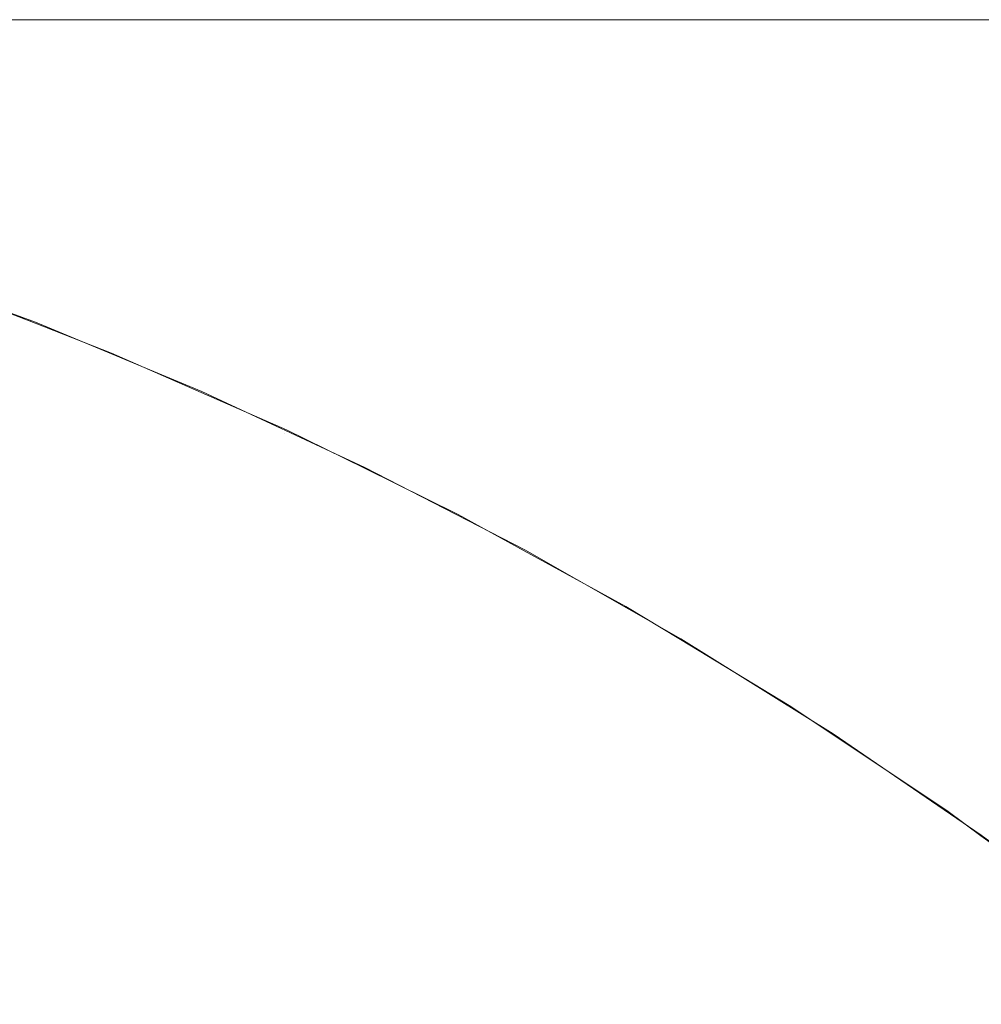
# Model space of a CAD drawing. Header units: centimetres. Extents: x -26 to 27.3, y -25.3 to -23.5.
# Tile 102 of 221: x -8.1813 to -8.1594, y -23.4824 to -23.4599. Entities that reach past the tile are written whole.
import ezdxf

# ---------------------------------------------------------------- set-up
doc = ezdxf.new("R2010")
doc.units = ezdxf.units.CM
doc.header["$LTSCALE"] = 2.54
doc.layers.add('Lucido design-1', color=7, linetype='Continuous')

# ---------------------------------------------------------------- blocks, each defined once
blk = doc.blocks.new('Gruppo-4-1')
at = {"color": 7, "linetype": 'Continuous', "lineweight": 9}
for points, invisible_edges in [([(27.182518, -23.459935, 1050.32513), (27.182518, -23.459888, 1050.322055), (-25.917482, -23.459888, 1050.322055), (-25.917482, -23.459935, 1050.32513)], 8), ([(-25.917482, -23.459888, 1049.722055), (-8.170691, -23.459888, 1050.050613), (-8.176153, -23.459888, 1050.043808)], 9), ([(-25.917482, -23.459888, 1049.722055), (-8.124942, -23.459888, 1050.090734), (-8.132197, -23.459888, 1050.085886)], 9), ([(-8.176153, -23.459888, 1050.043808), (-8.181312, -23.459888, 1050.036771), (-25.917482, -23.459888, 1049.722055)], 10), ([(-25.917482, -23.459888, 1049.722055), (-8.158903, -23.459888, 1050.063477), (-8.164938, -23.459888, 1050.057173)], 9), ([(-8.132197, -23.459888, 1050.085886), (-8.139234, -23.459888, 1050.080726), (-25.917482, -23.459888, 1049.722055)], 10), ([(-8.139234, -23.459888, 1050.080726), (-8.14604, -23.459888, 1050.075264), (-25.917482, -23.459888, 1049.722055)], 10), ([(-25.917482, -23.459888, 1050.322055), (-8.069246, -23.459888, 1050.11524), (-8.077623, -23.459888, 1050.112799)], 9), ([(-25.917482, -23.459888, 1050.322055), (-8.052212, -23.459888, 1050.119017), (-8.06077, -23.459888, 1050.117314)], 9), ([(-25.917482, -23.459888, 1049.722055), (-8.1526, -23.459888, 1050.069511), (-8.158903, -23.459888, 1050.063477)], 9), ([(-8.164938, -23.459888, 1050.057173), (-8.170691, -23.459888, 1050.050613), (-25.917482, -23.459888, 1049.722055)], 10), ([(-8.14604, -23.459888, 1050.075264), (-8.1526, -23.459888, 1050.069511), (-25.917482, -23.459888, 1049.722055)], 10), ([(-25.917482, -23.459888, 1050.322055), (-8.085886, -23.459888, 1050.109994), (-8.094019, -23.459888, 1050.106831)], 9), ([(-8.06077, -23.459888, 1050.117314), (-8.069246, -23.459888, 1050.11524), (-25.917482, -23.459888, 1050.322055)], 10), ([(-8.077623, -23.459888, 1050.112799), (-8.085886, -23.459888, 1050.109994), (-25.917482, -23.459888, 1050.322055)], 10), ([(9.282518, -23.459888, 1050.122055), (-25.917482, -23.459888, 1050.322055), (27.182518, -23.459888, 1050.322055)], 9), ([(9.282518, -23.459888, 1050.122055), (-8.017482, -23.459888, 1050.122055), (-25.917482, -23.459888, 1050.322055)], 10), ([(-25.917482, -23.459888, 1049.722055), (-8.117482, -23.459888, 1050.09526), (-8.124942, -23.459888, 1050.090734)], 9), ([(-25.917482, -23.459888, 1049.722055), (-25.917482, -23.459888, 1050.322055), (-8.102006, -23.459888, 1050.103317), (-8.109832, -23.459888, 1050.099457)], 10), ([(-8.109832, -23.459888, 1050.099457), (-8.117482, -23.459888, 1050.09526), (-25.917482, -23.459888, 1049.722055)], 10), ([(-8.094019, -23.459888, 1050.106831), (-8.102006, -23.459888, 1050.103317), (-25.917482, -23.459888, 1050.322055)], 10), ([(-25.917482, -23.459888, 1050.322055), (-8.034913, -23.459888, 1050.121294), (-8.043587, -23.459888, 1050.120344)], 9), ([(-8.043587, -23.459888, 1050.120344), (-8.052212, -23.459888, 1050.119017), (-25.917482, -23.459888, 1050.322055)], 10), ([(-8.017482, -23.459888, 1050.122055), (-8.026206, -23.459888, 1050.121865), (-25.917482, -23.459888, 1050.322055)], 10), ([(-8.026206, -23.459888, 1050.121865), (-8.034913, -23.459888, 1050.121294), (-25.917482, -23.459888, 1050.322055)], 10), ([(-25.917482, -23.459935, 1050.32513), (-25.917482, -23.460002, 1050.326416), (27.182518, -23.460002, 1050.326416), (27.182518, -23.459935, 1050.32513)], 10), ([(27.182518, -23.460149, 1050.329276), (27.182518, -23.460002, 1050.326416), (-25.917482, -23.460002, 1050.326416), (-25.917482, -23.460149, 1050.329276)], 10), ([(-8.186911, -23.459983, 1050.019875), (-8.182483, -23.459983, 1050.027173), (-8.178998, -23.460249, 1050.024952), (-8.183333, -23.460249, 1050.017809)], 15), ([(-8.18616, -23.459888, 1050.029515), (-8.181312, -23.459888, 1050.036771), (-8.177741, -23.459983, 1050.03427), (-8.182483, -23.459983, 1050.027173)], 14), ([(-8.182483, -23.459983, 1050.027173), (-8.177741, -23.459983, 1050.03427), (-8.174356, -23.460249, 1050.0319), (-8.178998, -23.460249, 1050.024952)], 15), ([(-8.181312, -23.459888, 1050.036771), (-8.176153, -23.459888, 1050.043808), (-8.172694, -23.459983, 1050.041153), (-8.177741, -23.459983, 1050.03427)], 14), ([(-8.177741, -23.459983, 1050.03427), (-8.172694, -23.459983, 1050.041153), (-8.169415, -23.460249, 1050.038638), (-8.174356, -23.460249, 1050.0319)], 15), ([(-8.176153, -23.459888, 1050.043808), (-8.170691, -23.459888, 1050.050613), (-8.167351, -23.459983, 1050.04781), (-8.172694, -23.459983, 1050.041153)], 14), ([(-8.172694, -23.459983, 1050.041153), (-8.167351, -23.459983, 1050.04781), (-8.164185, -23.460249, 1050.045154), (-8.169415, -23.460249, 1050.038638)], 15), ([(-8.170691, -23.459888, 1050.050613), (-8.164938, -23.459888, 1050.057173), (-8.161723, -23.459983, 1050.054228), (-8.167351, -23.459983, 1050.04781)], 14), ([(-8.167351, -23.459983, 1050.04781), (-8.161723, -23.459983, 1050.054228), (-8.158676, -23.460249, 1050.051436), (-8.164185, -23.460249, 1050.045154)], 15), ([(-8.164938, -23.459888, 1050.057173), (-8.158903, -23.459888, 1050.063477), (-8.155821, -23.459983, 1050.060394), (-8.161723, -23.459983, 1050.054228)], 14), ([(-8.161723, -23.459983, 1050.054228), (-8.155821, -23.459983, 1050.060394), (-8.152898, -23.460249, 1050.057472), (-8.158676, -23.460249, 1050.051436)], 15), ([(-25.917482, -23.460149, 1050.329276), (-25.917482, -23.460288, 1050.330769), (27.182518, -23.460288, 1050.330769), (27.182518, -23.460149, 1050.329276)], 10), ([(-8.187351, -23.460249, 1050.010484), (-8.183333, -23.460249, 1050.017809), (-8.179769, -23.460686, 1050.015752), (-8.183702, -23.460686, 1050.008584)], 15), ([(-8.183333, -23.460249, 1050.017809), (-8.178998, -23.460249, 1050.024952), (-8.175528, -23.460686, 1050.022742), (-8.179769, -23.460686, 1050.015752)], 15), ([(-8.178998, -23.460249, 1050.024952), (-8.174356, -23.460249, 1050.0319), (-8.170986, -23.460686, 1050.02954), (-8.175528, -23.460686, 1050.022742)], 15), ([(-8.174356, -23.460249, 1050.0319), (-8.169415, -23.460249, 1050.038638), (-8.166151, -23.460686, 1050.036133), (-8.170986, -23.460686, 1050.02954)], 15), ([(-8.169415, -23.460249, 1050.038638), (-8.164185, -23.460249, 1050.045154), (-8.161034, -23.460686, 1050.042509), (-8.166151, -23.460686, 1050.036133)], 15), ([(-8.164185, -23.460249, 1050.045154), (-8.158676, -23.460249, 1050.051436), (-8.155643, -23.460686, 1050.048656), (-8.161034, -23.460686, 1050.042509)], 15), ([(27.182518, -23.460535, 1050.333412), (27.182518, -23.460288, 1050.330769), (-25.917482, -23.460288, 1050.330769), (-25.917482, -23.460535, 1050.333412)], 10), ([(-25.917482, -23.460535, 1050.333412), (-25.917482, -23.460764, 1050.335105), (27.182518, -23.460764, 1050.335105), (27.182518, -23.460535, 1050.333412)], 10), ([(-8.187318, -23.460686, 1050.001251), (-8.183702, -23.460686, 1050.008584), (-8.180075, -23.461292, 1050.006696), (-8.183612, -23.461292, 1049.999523)], 15), ([(-8.183702, -23.460686, 1050.008584), (-8.179769, -23.460686, 1050.015752), (-8.176228, -23.461292, 1050.013707), (-8.180075, -23.461292, 1050.006696)], 15), ([(-8.179769, -23.460686, 1050.015752), (-8.175528, -23.460686, 1050.022742), (-8.172079, -23.461292, 1050.020544), (-8.176228, -23.461292, 1050.013707)], 15), ([(-8.175528, -23.460686, 1050.022742), (-8.170986, -23.460686, 1050.02954), (-8.167636, -23.461292, 1050.027194), (-8.172079, -23.461292, 1050.020544)], 15), ([(-8.170986, -23.460686, 1050.02954), (-8.166151, -23.460686, 1050.036133), (-8.162907, -23.461292, 1050.033644), (-8.167636, -23.461292, 1050.027194)], 15), ([(-8.166151, -23.460686, 1050.036133), (-8.161034, -23.460686, 1050.042509), (-8.157901, -23.461292, 1050.039881), (-8.162907, -23.461292, 1050.033644)], 15), ([(-8.161034, -23.460686, 1050.042509), (-8.155643, -23.460686, 1050.048656), (-8.152628, -23.461292, 1050.045894), (-8.157901, -23.461292, 1050.039881)], 15), ([(27.182518, -23.461093, 1050.337533), (27.182518, -23.460764, 1050.335105), (-25.917482, -23.460764, 1050.335105), (-25.917482, -23.461093, 1050.337533)], 10), ([(-25.917482, -23.461093, 1050.337533), (-25.917482, -23.461428, 1050.339416), (27.182518, -23.461428, 1050.339416), (27.182518, -23.461093, 1050.337533)], 10), ([(-8.186833, -23.461292, 1049.992203), (-8.183612, -23.461292, 1049.999523), (-8.179935, -23.462065, 1049.997808), (-8.183084, -23.462065, 1049.99065)], 15), ([(-8.183612, -23.461292, 1049.999523), (-8.180075, -23.461292, 1050.006696), (-8.176476, -23.462065, 1050.004822), (-8.179935, -23.462065, 1049.997808)], 15), ([(-8.180075, -23.461292, 1050.006696), (-8.176228, -23.461292, 1050.013707), (-8.172714, -23.462065, 1050.011679), (-8.176476, -23.462065, 1050.004822)], 15), ([(-8.176228, -23.461292, 1050.013707), (-8.172079, -23.461292, 1050.020544), (-8.168657, -23.462065, 1050.018365), (-8.172714, -23.462065, 1050.011679)], 15), ([(-8.172079, -23.461292, 1050.020544), (-8.167636, -23.461292, 1050.027194), (-8.164312, -23.462065, 1050.024867), (-8.168657, -23.462065, 1050.018365)], 15), ([(-8.167636, -23.461292, 1050.027194), (-8.162907, -23.461292, 1050.033644), (-8.159688, -23.462065, 1050.031174), (-8.164312, -23.462065, 1050.024867)], 15), ([(-8.162907, -23.461292, 1050.033644), (-8.157901, -23.461292, 1050.039881), (-8.154793, -23.462065, 1050.037273), (-8.159688, -23.462065, 1050.031174)], 15), ([(27.182518, -23.461823, 1050.34163), (27.182518, -23.461428, 1050.339416), (-25.917482, -23.461428, 1050.339416), (-25.917482, -23.461823, 1050.34163)], 10), ([(-25.917482, -23.461823, 1050.34163), (-25.917482, -23.46228, 1050.343695), (27.182518, -23.46228, 1050.343695), (27.182518, -23.461823, 1050.34163)], 10), ([(-8.185919, -23.462065, 1049.983361), (-8.183084, -23.462065, 1049.99065), (-8.179372, -23.463005, 1049.989112), (-8.182143, -23.463005, 1049.981987)], 15), ([(-8.183084, -23.462065, 1049.99065), (-8.179935, -23.462065, 1049.997808), (-8.176293, -23.463005, 1049.99611), (-8.179372, -23.463005, 1049.989112)], 15), ([(-8.179935, -23.462065, 1049.997808), (-8.176476, -23.462065, 1050.004822), (-8.172911, -23.463005, 1050.002967), (-8.176293, -23.463005, 1049.99611)], 15), ([(-8.176476, -23.462065, 1050.004822), (-8.172714, -23.462065, 1050.011679), (-8.169234, -23.463005, 1050.009669), (-8.172911, -23.463005, 1050.002967)], 15), ([(-8.172714, -23.462065, 1050.011679), (-8.168657, -23.462065, 1050.018365), (-8.165268, -23.463005, 1050.016205), (-8.169234, -23.463005, 1050.009669)], 15), ([(-8.168657, -23.462065, 1050.018365), (-8.164312, -23.462065, 1050.024867), (-8.161021, -23.463005, 1050.022562), (-8.165268, -23.463005, 1050.016205)], 15), ([(-8.164312, -23.462065, 1050.024867), (-8.159688, -23.462065, 1050.031174), (-8.1565, -23.463005, 1050.028728), (-8.161021, -23.463005, 1050.022562)], 15), ([(-8.159688, -23.462065, 1050.031174), (-8.154793, -23.462065, 1050.037273), (-8.151715, -23.463005, 1050.03469), (-8.1565, -23.463005, 1050.028728)], 15), ([(27.182518, -23.462723, 1050.345697), (27.182518, -23.46228, 1050.343695), (-25.917482, -23.46228, 1050.343695), (-25.917482, -23.462723, 1050.345697)], 10), ([(-25.917482, -23.462723, 1050.345697), (-25.917482, -23.463316, 1050.347932), (27.182518, -23.463316, 1050.347932), (27.182518, -23.462723, 1050.345697)], 10), ([(-8.18674, -23.463005, 1049.967408), (-8.1846, -23.463005, 1049.974747), (-8.180811, -23.464108, 1049.973553), (-8.182902, -23.464108, 1049.966379)], 15), ([(-8.1846, -23.463005, 1049.974747), (-8.182143, -23.463005, 1049.981987), (-8.17841, -23.464108, 1049.980628), (-8.180811, -23.464108, 1049.973553)], 15), ([(-8.182143, -23.463005, 1049.981987), (-8.179372, -23.463005, 1049.989112), (-8.175701, -23.464108, 1049.987592), (-8.17841, -23.464108, 1049.980628)], 15), ([(-8.179372, -23.463005, 1049.989112), (-8.176293, -23.463005, 1049.99611), (-8.172692, -23.464108, 1049.994431), (-8.175701, -23.464108, 1049.987592)], 15), ([(-8.176293, -23.463005, 1049.99611), (-8.172911, -23.463005, 1050.002967), (-8.169388, -23.464108, 1050.001132), (-8.172692, -23.464108, 1049.994431)], 15), ([(-8.172911, -23.463005, 1050.002967), (-8.169234, -23.463005, 1050.009669), (-8.165794, -23.464108, 1050.007683), (-8.169388, -23.464108, 1050.001132)], 15), ([(-8.169234, -23.463005, 1050.009669), (-8.165268, -23.463005, 1050.016205), (-8.161917, -23.464108, 1050.014071), (-8.165794, -23.464108, 1050.007683)], 15), ([(-8.165268, -23.463005, 1050.016205), (-8.161021, -23.463005, 1050.022562), (-8.157766, -23.464108, 1050.020283), (-8.161917, -23.464108, 1050.014071)], 15), ([(-8.161021, -23.463005, 1050.022562), (-8.1565, -23.463005, 1050.028728), (-8.153348, -23.464108, 1050.026309), (-8.157766, -23.464108, 1050.020283)], 15), ([(27.182518, -23.463793, 1050.349727), (27.182518, -23.463316, 1050.347932), (-25.917482, -23.463316, 1050.347932), (-25.917482, -23.463793, 1050.349727)], 10), ([(-25.917482, -23.463793, 1050.349727), (-25.917482, -23.464536, 1050.35212), (27.182518, -23.464536, 1050.35212), (27.182518, -23.463793, 1050.349727)], 10), ([(-8.186136, -23.464108, 1049.951793), (-8.184678, -23.464108, 1049.959122), (-8.18085, -23.465374, 1049.958273), (-8.182275, -23.465374, 1049.951113)], 15), ([(-8.184678, -23.464108, 1049.959122), (-8.182902, -23.464108, 1049.966379), (-8.179115, -23.465374, 1049.965365), (-8.18085, -23.465374, 1049.958273)], 15), ([(-8.182902, -23.464108, 1049.966379), (-8.180811, -23.464108, 1049.973553), (-8.177072, -23.465374, 1049.972374), (-8.179115, -23.465374, 1049.965365)], 15), ([(-8.180811, -23.464108, 1049.973553), (-8.17841, -23.464108, 1049.980628), (-8.174725, -23.465374, 1049.979287), (-8.177072, -23.465374, 1049.972374)], 15), ([(-8.17841, -23.464108, 1049.980628), (-8.175701, -23.464108, 1049.987592), (-8.172079, -23.465374, 1049.986092), (-8.174725, -23.465374, 1049.979287)], 15), ([(-8.175701, -23.464108, 1049.987592), (-8.172692, -23.464108, 1049.994431), (-8.169139, -23.465374, 1049.992774), (-8.172079, -23.465374, 1049.986092)], 15), ([(-8.172692, -23.464108, 1049.994431), (-8.169388, -23.464108, 1050.001132), (-8.16591, -23.465374, 1049.999322), (-8.169139, -23.465374, 1049.992774)], 15), ([(-8.169388, -23.464108, 1050.001132), (-8.165794, -23.464108, 1050.007683), (-8.162398, -23.465374, 1050.005723), (-8.16591, -23.465374, 1049.999322)], 15), ([(-8.165794, -23.464108, 1050.007683), (-8.161917, -23.464108, 1050.014071), (-8.158611, -23.465374, 1050.011964), (-8.162398, -23.465374, 1050.005723)], 15), ([(-8.161917, -23.464108, 1050.014071), (-8.157766, -23.464108, 1050.020283), (-8.154555, -23.465374, 1050.018035), (-8.158611, -23.465374, 1050.011964)], 15), ([(27.182518, -23.465031, 1050.353712), (27.182518, -23.464536, 1050.35212), (-25.917482, -23.464536, 1050.35212), (-25.917482, -23.465031, 1050.353712)], 10), ([(-25.917482, -23.465031, 1050.353712), (-25.917482, -23.465938, 1050.356251), (27.182518, -23.465938, 1050.356251), (27.182518, -23.465031, 1050.353712)], 10), ([(-8.18328, -23.465919, 1049.722055), (-8.184817, -23.465374, 1049.922055), (-8.180955, -23.466798, 1049.922055)], 9), ([(-8.184817, -23.465374, 1049.922055), (-8.184658, -23.465374, 1049.929354), (-8.180799, -23.466798, 1049.929186), (-8.180955, -23.466798, 1049.922055)], 7), ([(-8.184658, -23.465374, 1049.929354), (-8.18418, -23.465374, 1049.936639), (-8.180333, -23.466798, 1049.936303), (-8.180799, -23.466798, 1049.929186)], 15), ([(-8.18418, -23.465374, 1049.936639), (-8.183385, -23.465374, 1049.943897), (-8.179557, -23.466798, 1049.943393), (-8.180333, -23.466798, 1049.936303)], 15), ([(-8.183385, -23.465374, 1049.943897), (-8.182275, -23.465374, 1049.951113), (-8.178472, -23.466798, 1049.950442), (-8.179557, -23.466798, 1049.943393)], 15), ([(-8.182275, -23.465374, 1049.951113), (-8.18085, -23.465374, 1049.958273), (-8.17708, -23.466798, 1049.957437), (-8.178472, -23.466798, 1049.950442)], 15), ([(-8.18085, -23.465374, 1049.958273), (-8.179115, -23.465374, 1049.965365), (-8.175385, -23.466798, 1049.964365), (-8.17708, -23.466798, 1049.957437)], 15), ([(-8.179115, -23.465374, 1049.965365), (-8.177072, -23.465374, 1049.972374), (-8.173389, -23.466798, 1049.971213), (-8.175385, -23.466798, 1049.964365)], 15), ([(-8.177072, -23.465374, 1049.972374), (-8.174725, -23.465374, 1049.979287), (-8.171096, -23.466798, 1049.977966), (-8.173389, -23.466798, 1049.971213)], 15), ([(-8.174725, -23.465374, 1049.979287), (-8.172079, -23.465374, 1049.986092), (-8.168511, -23.466798, 1049.984614), (-8.171096, -23.466798, 1049.977966)], 15), ([(-8.172079, -23.465374, 1049.986092), (-8.169139, -23.465374, 1049.992774), (-8.165639, -23.466798, 1049.991142), (-8.168511, -23.466798, 1049.984614)], 15), ([(-8.169139, -23.465374, 1049.992774), (-8.16591, -23.465374, 1049.999322), (-8.162484, -23.466798, 1049.997539), (-8.165639, -23.466798, 1049.991142)], 15), ([(-8.16591, -23.465374, 1049.999322), (-8.162398, -23.465374, 1050.005723), (-8.159054, -23.466798, 1050.003792), (-8.162484, -23.466798, 1049.997539)], 15), ([(-8.162398, -23.465374, 1050.005723), (-8.158611, -23.465374, 1050.011964), (-8.155354, -23.466798, 1050.009889), (-8.159054, -23.466798, 1050.003792)], 15), ([(27.182518, -23.466436, 1050.357645), (27.182518, -23.465938, 1050.356251), (-25.917482, -23.465938, 1050.356251), (-25.917482, -23.466436, 1050.357645)], 10), ([(-8.183313, -23.466008, 1049.717695), (-8.17925, -23.467588, 1049.717695), (-8.179352, -23.467834, 1049.713563), (-8.183404, -23.466258, 1049.713563)], 15), ([(-8.17925, -23.467588, 1049.717695), (-8.183313, -23.466008, 1049.717695), (-8.18328, -23.465919, 1049.722055), (-8.180963, -23.46682, 1049.722055)], 11), ([(-8.180955, -23.466798, 1049.922055), (-8.180963, -23.46682, 1049.722055), (-8.18328, -23.465919, 1049.722055)], 9), ([(-8.183404, -23.466258, 1049.713563), (-8.179352, -23.467834, 1049.713563), (-8.179519, -23.468237, 1049.709449), (-8.183553, -23.466668, 1049.709449)], 15), ([(-25.917482, -23.466436, 1050.357645), (-25.917482, -23.467517, 1050.360317), (27.182518, -23.467517, 1050.360317), (27.182518, -23.466436, 1050.357645)], 10), ([(-8.183553, -23.466668, 1049.709449), (-8.179519, -23.468237, 1049.709449), (-8.179751, -23.468797, 1049.705359), (-8.18376, -23.467238, 1049.705359)], 15), ([(-8.179214, -23.4675, 1049.722055), (-8.180963, -23.46682, 1049.722055), (-8.180955, -23.466798, 1049.922055)], 10), ([(-8.179214, -23.4675, 1049.722055), (-8.180955, -23.466798, 1049.922055), (-8.177158, -23.468378, 1049.922055)], 9), ([(-8.180955, -23.466798, 1049.922055), (-8.180799, -23.466798, 1049.929186), (-8.177006, -23.468378, 1049.92902), (-8.177158, -23.468378, 1049.922055)], 7), ([(-8.180799, -23.466798, 1049.929186), (-8.180333, -23.466798, 1049.936303), (-8.176551, -23.468378, 1049.935972), (-8.177006, -23.468378, 1049.92902)], 15), ([(-8.180333, -23.466798, 1049.936303), (-8.179557, -23.466798, 1049.943393), (-8.175792, -23.468378, 1049.942897), (-8.176551, -23.468378, 1049.935972)], 15), ([(-8.179557, -23.466798, 1049.943393), (-8.178472, -23.466798, 1049.950442), (-8.174732, -23.468378, 1049.949783), (-8.175792, -23.468378, 1049.942897)], 15), ([(-8.178472, -23.466798, 1049.950442), (-8.17708, -23.466798, 1049.957437), (-8.173373, -23.468378, 1049.956616), (-8.174732, -23.468378, 1049.949783)], 15), ([(-8.17708, -23.466798, 1049.957437), (-8.175385, -23.466798, 1049.964365), (-8.171717, -23.468378, 1049.963383), (-8.173373, -23.468378, 1049.956616)], 15), ([(-8.175385, -23.466798, 1049.964365), (-8.173389, -23.466798, 1049.971213), (-8.169768, -23.468378, 1049.970071), (-8.171717, -23.468378, 1049.963383)], 15), ([(-8.173389, -23.466798, 1049.971213), (-8.171096, -23.466798, 1049.977966), (-8.167529, -23.468378, 1049.976668), (-8.169768, -23.468378, 1049.970071)], 15), ([(-8.171096, -23.466798, 1049.977966), (-8.168511, -23.466798, 1049.984614), (-8.165004, -23.468378, 1049.983161), (-8.167529, -23.468378, 1049.976668)], 15), ([(-8.168511, -23.466798, 1049.984614), (-8.165639, -23.466798, 1049.991142), (-8.162198, -23.468378, 1049.989537), (-8.165004, -23.468378, 1049.983161)], 15), ([(-8.165639, -23.466798, 1049.991142), (-8.162484, -23.466798, 1049.997539), (-8.159117, -23.468378, 1049.995786), (-8.162198, -23.468378, 1049.989537)], 15), ([(-8.162484, -23.466798, 1049.997539), (-8.159054, -23.466798, 1050.003792), (-8.155766, -23.468378, 1050.001893), (-8.159117, -23.468378, 1049.995786)], 15), ([(-8.180963, -23.46682, 1049.722055), (-8.179214, -23.4675, 1049.722055), (-8.17925, -23.467588, 1049.717695)], 10), ([(-8.18376, -23.467238, 1049.705359), (-8.179751, -23.468797, 1049.705359), (-8.180047, -23.469512, 1049.701302), (-8.184025, -23.467965, 1049.701302)], 15), ([(27.182518, -23.468005, 1050.36152), (27.182518, -23.467517, 1050.360317), (-25.917482, -23.467517, 1050.360317), (-25.917482, -23.468005, 1050.36152)], 10), ([(-8.17925, -23.467588, 1049.717695), (-8.17526, -23.469343, 1049.717695), (-8.175373, -23.469585, 1049.713563), (-8.179352, -23.467834, 1049.713563)], 15), ([(-8.17526, -23.469343, 1049.717695), (-8.17925, -23.467588, 1049.717695), (-8.179214, -23.4675, 1049.722055), (-8.177168, -23.4684, 1049.722055)], 11), ([(-8.177158, -23.468378, 1049.922055), (-8.177168, -23.4684, 1049.722055), (-8.179214, -23.4675, 1049.722055)], 9), ([(-8.179352, -23.467834, 1049.713563), (-8.175373, -23.469585, 1049.713563), (-8.175557, -23.46998, 1049.709449), (-8.179519, -23.468237, 1049.709449)], 15), ([(-25.917482, -23.468005, 1050.36152), (-25.917482, -23.469273, 1050.36431), (27.182518, -23.469273, 1050.36431), (27.182518, -23.468005, 1050.36152)], 10), ([(-8.184025, -23.467965, 1049.701302), (-8.180047, -23.469512, 1049.701302), (-8.180406, -23.47038, 1049.697284), (-8.184346, -23.468848, 1049.697284)], 15), ([(-8.179519, -23.468237, 1049.709449), (-8.175557, -23.46998, 1049.709449), (-8.175813, -23.470529, 1049.705359), (-8.179751, -23.468797, 1049.705359)], 15), ([(-8.17522, -23.469257, 1049.722055), (-8.177168, -23.4684, 1049.722055), (-8.177158, -23.468378, 1049.922055)], 10), ([(-8.177158, -23.468378, 1049.922055), (-8.173433, -23.470112, 1049.922055), (-8.17522, -23.469257, 1049.722055)], 10), ([(-8.177158, -23.468378, 1049.922055), (-8.177006, -23.468378, 1049.92902), (-8.173285, -23.470112, 1049.928858), (-8.173433, -23.470112, 1049.922055)], 7), ([(-8.177006, -23.468378, 1049.92902), (-8.176551, -23.468378, 1049.935972), (-8.17284, -23.470112, 1049.935647), (-8.173285, -23.470112, 1049.928858)], 15), ([(-8.176551, -23.468378, 1049.935972), (-8.175792, -23.468378, 1049.942897), (-8.172099, -23.470112, 1049.942411), (-8.17284, -23.470112, 1049.935647)], 15), ([(-8.175792, -23.468378, 1049.942897), (-8.174732, -23.468378, 1049.949783), (-8.171064, -23.470112, 1049.949136), (-8.172099, -23.470112, 1049.942411)], 15), ([(-8.174732, -23.468378, 1049.949783), (-8.173373, -23.468378, 1049.956616), (-8.169736, -23.470112, 1049.955809), (-8.171064, -23.470112, 1049.949136)], 15), ([(-8.173373, -23.468378, 1049.956616), (-8.171717, -23.468378, 1049.963383), (-8.168119, -23.470112, 1049.962418), (-8.169736, -23.470112, 1049.955809)], 15), ([(-8.171717, -23.468378, 1049.963383), (-8.169768, -23.468378, 1049.970071), (-8.166215, -23.470112, 1049.968951), (-8.168119, -23.470112, 1049.962418)], 15), ([(-8.169768, -23.468378, 1049.970071), (-8.167529, -23.468378, 1049.976668), (-8.164028, -23.470112, 1049.975394), (-8.166215, -23.470112, 1049.968951)], 15), ([(-8.167529, -23.468378, 1049.976668), (-8.165004, -23.468378, 1049.983161), (-8.161562, -23.470112, 1049.981735), (-8.164028, -23.470112, 1049.975394)], 15), ([(-8.165004, -23.468378, 1049.983161), (-8.162198, -23.468378, 1049.989537), (-8.158822, -23.470112, 1049.987963), (-8.161562, -23.470112, 1049.981735)], 15), ([(-8.162198, -23.468378, 1049.989537), (-8.159117, -23.468378, 1049.995786), (-8.155812, -23.470112, 1049.994065), (-8.158822, -23.470112, 1049.987963)], 15), ([(-8.177168, -23.4684, 1049.722055), (-8.17522, -23.469257, 1049.722055), (-8.17526, -23.469343, 1049.717695)], 10), ([(-8.179751, -23.468797, 1049.705359), (-8.175813, -23.470529, 1049.705359), (-8.17614, -23.47123, 1049.701302), (-8.180047, -23.469512, 1049.701302)], 15), ([(-8.184346, -23.468848, 1049.697284), (-8.180406, -23.47038, 1049.697284), (-8.180829, -23.471399, 1049.693311), (-8.184723, -23.469885, 1049.693311)], 15), ([(27.182518, -23.469736, 1050.36533), (27.182518, -23.469273, 1050.36431), (-25.917482, -23.469273, 1050.36431), (-25.917482, -23.469736, 1050.36533)], 10), ([(-8.17526, -23.469343, 1049.717695), (-8.17522, -23.469257, 1049.722055), (-8.173443, -23.470133, 1049.722055)], 9), ([(-8.173433, -23.470112, 1049.922055), (-8.173443, -23.470133, 1049.722055), (-8.17522, -23.469257, 1049.722055)], 9), ([(-8.17526, -23.469343, 1049.717695), (-8.171351, -23.471271, 1049.717695), (-8.171474, -23.471507, 1049.713563), (-8.175373, -23.469585, 1049.713563)], 15), ([(-8.173443, -23.470133, 1049.722055), (-8.171307, -23.471187, 1049.722055), (-8.171351, -23.471271, 1049.717695), (-8.17526, -23.469343, 1049.717695)], 14), ([(-8.180047, -23.469512, 1049.701302), (-8.17614, -23.47123, 1049.701302), (-8.176537, -23.472082, 1049.697284), (-8.180406, -23.47038, 1049.697284)], 15), ([(-8.175373, -23.469585, 1049.713563), (-8.171474, -23.471507, 1049.713563), (-8.171676, -23.471895, 1049.709449), (-8.175557, -23.46998, 1049.709449)], 15), ([(-25.917482, -23.469736, 1050.36533), (-25.917482, -23.471201, 1050.368223), (27.182518, -23.471201, 1050.368223), (27.182518, -23.469736, 1050.36533)], 10), ([(-8.184723, -23.469885, 1049.693311), (-8.180829, -23.471399, 1049.693311), (-8.181313, -23.472568, 1049.68939), (-8.185156, -23.471073, 1049.68939)], 15), ([(-8.175557, -23.46998, 1049.709449), (-8.171676, -23.471895, 1049.709449), (-8.171955, -23.472432, 1049.705359), (-8.175813, -23.470529, 1049.705359)], 15), ([(-8.171307, -23.471187, 1049.722055), (-8.173443, -23.470133, 1049.722055), (-8.173433, -23.470112, 1049.922055)], 10), ([(-8.173433, -23.470112, 1049.922055), (-8.169785, -23.471996, 1049.922055), (-8.171307, -23.471187, 1049.722055)], 10), ([(-8.173433, -23.470112, 1049.922055), (-8.173285, -23.470112, 1049.928858), (-8.16964, -23.471996, 1049.928699), (-8.169785, -23.471996, 1049.922055)], 7), ([(-8.173285, -23.470112, 1049.928858), (-8.17284, -23.470112, 1049.935647), (-8.169206, -23.471996, 1049.935329), (-8.16964, -23.471996, 1049.928699)], 15), ([(-8.17284, -23.470112, 1049.935647), (-8.172099, -23.470112, 1049.942411), (-8.168482, -23.471996, 1049.941935), (-8.169206, -23.471996, 1049.935329)], 15), ([(-8.172099, -23.470112, 1049.942411), (-8.171064, -23.470112, 1049.949136), (-8.167471, -23.471996, 1049.948502), (-8.168482, -23.471996, 1049.941935)], 15), ([(-8.171064, -23.470112, 1049.949136), (-8.169736, -23.470112, 1049.955809), (-8.166175, -23.471996, 1049.95502), (-8.167471, -23.471996, 1049.948502)], 15), ([(-8.169736, -23.470112, 1049.955809), (-8.168119, -23.470112, 1049.962418), (-8.164596, -23.471996, 1049.961474), (-8.166175, -23.471996, 1049.95502)], 15), ([(-8.168119, -23.470112, 1049.962418), (-8.166215, -23.470112, 1049.968951), (-8.162736, -23.471996, 1049.967854), (-8.164596, -23.471996, 1049.961474)], 15), ([(-8.166215, -23.470112, 1049.968951), (-8.164028, -23.470112, 1049.975394), (-8.1606, -23.471996, 1049.974146), (-8.162736, -23.471996, 1049.967854)], 15), ([(-8.164028, -23.470112, 1049.975394), (-8.161562, -23.470112, 1049.981735), (-8.158192, -23.471996, 1049.980339), (-8.1606, -23.471996, 1049.974146)], 15), ([(-8.161562, -23.470112, 1049.981735), (-8.158822, -23.470112, 1049.987963), (-8.155516, -23.471996, 1049.986421), (-8.158192, -23.471996, 1049.980339)], 15), ([(-8.180406, -23.47038, 1049.697284), (-8.176537, -23.472082, 1049.697284), (-8.177004, -23.473082, 1049.693311), (-8.180829, -23.471399, 1049.693311)], 15), ([(-8.175813, -23.470529, 1049.705359), (-8.171955, -23.472432, 1049.705359), (-8.172313, -23.473118, 1049.701302), (-8.17614, -23.47123, 1049.701302)], 15), ([(27.182518, -23.471627, 1050.369067), (27.182518, -23.471201, 1050.368223), (-25.917482, -23.471201, 1050.368223), (-25.917482, -23.471627, 1050.369067)], 10), ([(-8.17614, -23.47123, 1049.701302), (-8.172313, -23.473118, 1049.701302), (-8.172746, -23.473952, 1049.697284), (-8.176537, -23.472082, 1049.697284)], 15), ([(-8.171351, -23.471271, 1049.717695), (-8.16753, -23.473368, 1049.717695), (-8.167663, -23.473598, 1049.713563), (-8.171474, -23.471507, 1049.713563)], 15), ([(-8.171351, -23.471271, 1049.717695), (-8.171307, -23.471187, 1049.722055), (-8.169796, -23.472016, 1049.722055)], 9), ([(-8.169796, -23.472016, 1049.722055), (-8.167482, -23.473285, 1049.722055), (-8.16753, -23.473368, 1049.717695), (-8.171351, -23.471271, 1049.717695)], 14), ([(-8.169785, -23.471996, 1049.922055), (-8.169796, -23.472016, 1049.722055), (-8.171307, -23.471187, 1049.722055)], 9), ([(-8.180829, -23.471399, 1049.693311), (-8.177004, -23.473082, 1049.693311), (-8.177539, -23.474229, 1049.68939), (-8.181313, -23.472568, 1049.68939)], 15), ([(-8.171474, -23.471507, 1049.713563), (-8.167663, -23.473598, 1049.713563), (-8.167881, -23.473976, 1049.709449), (-8.171676, -23.471895, 1049.709449)], 15), ([(-25.917482, -23.471627, 1050.369067), (-25.917482, -23.473297, 1050.372049), (27.182518, -23.473297, 1050.372049), (27.182518, -23.471627, 1050.369067)], 10), ([(-8.171676, -23.471895, 1049.709449), (-8.167881, -23.473976, 1049.709449), (-8.168184, -23.474501, 1049.705359), (-8.171955, -23.472432, 1049.705359)], 15), ([(-8.176537, -23.472082, 1049.697284), (-8.172746, -23.473952, 1049.697284), (-8.173256, -23.47493, 1049.693311), (-8.177004, -23.473082, 1049.693311)], 15), ([(-8.167482, -23.473285, 1049.722055), (-8.169796, -23.472016, 1049.722055), (-8.169785, -23.471996, 1049.922055)], 10), ([(-8.169785, -23.471996, 1049.922055), (-8.166221, -23.474026, 1049.922055), (-8.167482, -23.473285, 1049.722055)], 10), ([(-8.169785, -23.471996, 1049.922055), (-8.16964, -23.471996, 1049.928699), (-8.166079, -23.474026, 1049.928543), (-8.166221, -23.474026, 1049.922055)], 7), ([(-8.16964, -23.471996, 1049.928699), (-8.169206, -23.471996, 1049.935329), (-8.165655, -23.474026, 1049.935019), (-8.166079, -23.474026, 1049.928543)], 15), ([(-8.169206, -23.471996, 1049.935329), (-8.168482, -23.471996, 1049.941935), (-8.164949, -23.474026, 1049.94147), (-8.165655, -23.474026, 1049.935019)], 15), ([(-8.168482, -23.471996, 1049.941935), (-8.167471, -23.471996, 1049.948502), (-8.163961, -23.474026, 1049.947884), (-8.164949, -23.474026, 1049.94147)], 15), ([(-8.167471, -23.471996, 1049.948502), (-8.166175, -23.471996, 1049.95502), (-8.162695, -23.474026, 1049.954248), (-8.163961, -23.474026, 1049.947884)], 15), ([(-8.166175, -23.471996, 1049.95502), (-8.164596, -23.471996, 1049.961474), (-8.161153, -23.474026, 1049.960552), (-8.162695, -23.474026, 1049.954248)], 15), ([(-8.164596, -23.471996, 1049.961474), (-8.162736, -23.471996, 1049.967854), (-8.159337, -23.474026, 1049.966782), (-8.161153, -23.474026, 1049.960552)], 15), ([(-8.162736, -23.471996, 1049.967854), (-8.1606, -23.471996, 1049.974146), (-8.157251, -23.474026, 1049.972927), (-8.159337, -23.474026, 1049.966782)], 15), ([(-8.1606, -23.471996, 1049.974146), (-8.158192, -23.471996, 1049.980339), (-8.154899, -23.474026, 1049.978975), (-8.157251, -23.474026, 1049.972927)], 15), ([(-8.181313, -23.472568, 1049.68939), (-8.177539, -23.474229, 1049.68939), (-8.17814, -23.47552, 1049.685528), (-8.181858, -23.473884, 1049.685528)], 15), ([(-8.171955, -23.472432, 1049.705359), (-8.168184, -23.474501, 1049.705359), (-8.168571, -23.475171, 1049.701302), (-8.172313, -23.473118, 1049.701302)], 15), ([(-8.177004, -23.473082, 1049.693311), (-8.173256, -23.47493, 1049.693311), (-8.17384, -23.476053, 1049.68939), (-8.177539, -23.474229, 1049.68939)], 15), ([(27.182518, -23.473675, 1050.372725), (27.182518, -23.473297, 1050.372049), (-25.917482, -23.473297, 1050.372049), (-25.917482, -23.473675, 1050.372725)], 10), ([(-8.172313, -23.473118, 1049.701302), (-8.168571, -23.475171, 1049.701302), (-8.16904, -23.475985, 1049.697284), (-8.172746, -23.473952, 1049.697284)], 15), ([(-8.16753, -23.473368, 1049.717695), (-8.167482, -23.473285, 1049.722055), (-8.166232, -23.474044, 1049.722055)], 9), ([(-8.166221, -23.474026, 1049.922055), (-8.166232, -23.474044, 1049.722055), (-8.167482, -23.473285, 1049.722055)], 9), ([(-8.16753, -23.473368, 1049.717695), (-8.163803, -23.475629, 1049.717695), (-8.163946, -23.475854, 1049.713563), (-8.167663, -23.473598, 1049.713563)], 15), ([(-8.166232, -23.474044, 1049.722055), (-8.163752, -23.475549, 1049.722055), (-8.163803, -23.475629, 1049.717695), (-8.16753, -23.473368, 1049.717695)], 14), ([(-25.917482, -23.473675, 1050.372725), (-25.917482, -23.475558, 1050.37578), (27.182518, -23.475558, 1050.37578), (27.182518, -23.473675, 1050.372725)], 10), ([(-8.167663, -23.473598, 1049.713563), (-8.163946, -23.475854, 1049.713563), (-8.164181, -23.476222, 1049.709449), (-8.167881, -23.473976, 1049.709449)], 15), ([(-8.181858, -23.473884, 1049.685528), (-8.17814, -23.47552, 1049.685528), (-8.178808, -23.476952, 1049.681732), (-8.182463, -23.475344, 1049.681732)], 15), ([(-8.172746, -23.473952, 1049.697284), (-8.16904, -23.475985, 1049.697284), (-8.169592, -23.47694, 1049.693311), (-8.173256, -23.47493, 1049.693311)], 15), ([(-8.167881, -23.473976, 1049.709449), (-8.164181, -23.476222, 1049.709449), (-8.164506, -23.476733, 1049.705359), (-8.168184, -23.474501, 1049.705359)], 15), ([(-8.163752, -23.475549, 1049.722055), (-8.166232, -23.474044, 1049.722055), (-8.166221, -23.474026, 1049.922055)], 10), ([(-8.166221, -23.474026, 1049.922055), (-8.162746, -23.476198, 1049.922055), (-8.163752, -23.475549, 1049.722055)], 10), ([(-8.166221, -23.474026, 1049.922055), (-8.166079, -23.474026, 1049.928543), (-8.162608, -23.476198, 1049.928392), (-8.162746, -23.476198, 1049.922055)], 7), ([(-8.166079, -23.474026, 1049.928543), (-8.165655, -23.474026, 1049.935019), (-8.162193, -23.476198, 1049.934716), (-8.162608, -23.476198, 1049.928392)], 15), ([(-8.165655, -23.474026, 1049.935019), (-8.164949, -23.474026, 1049.94147), (-8.161503, -23.476198, 1049.941016), (-8.162193, -23.476198, 1049.934716)], 15), ([(-8.164949, -23.474026, 1049.94147), (-8.163961, -23.474026, 1049.947884), (-8.160539, -23.476198, 1049.94728), (-8.161503, -23.476198, 1049.941016)], 15), ([(-8.163961, -23.474026, 1049.947884), (-8.162695, -23.474026, 1049.954248), (-8.159303, -23.476198, 1049.953496), (-8.160539, -23.476198, 1049.94728)], 15), ([(-8.162695, -23.474026, 1049.954248), (-8.161153, -23.474026, 1049.960552), (-8.157796, -23.476198, 1049.959652), (-8.159303, -23.476198, 1049.953496)], 15), ([(-8.161153, -23.474026, 1049.960552), (-8.159337, -23.474026, 1049.966782), (-8.156023, -23.476198, 1049.965737), (-8.157796, -23.476198, 1049.959652)], 15), ([(-8.177539, -23.474229, 1049.68939), (-8.17384, -23.476053, 1049.68939), (-8.174498, -23.477316, 1049.685528), (-8.17814, -23.47552, 1049.685528)], 15), ([(-8.168184, -23.474501, 1049.705359), (-8.164506, -23.476733, 1049.705359), (-8.164922, -23.477385, 1049.701302), (-8.168571, -23.475171, 1049.701302)], 15), ([(-8.173256, -23.47493, 1049.693311), (-8.169592, -23.47694, 1049.693311), (-8.170225, -23.478036, 1049.68939), (-8.17384, -23.476053, 1049.68939)], 15), ([(-8.182463, -23.475344, 1049.681732), (-8.178808, -23.476952, 1049.681732), (-8.179541, -23.478524, 1049.678006), (-8.183126, -23.476946, 1049.678006)], 15), ([(-8.168571, -23.475171, 1049.701302), (-8.164922, -23.477385, 1049.701302), (-8.165427, -23.478177, 1049.697284), (-8.16904, -23.475985, 1049.697284)], 15), ([(27.182518, -23.475877, 1050.376297), (27.182518, -23.475558, 1050.37578), (-25.917482, -23.475558, 1050.37578), (-25.917482, -23.475877, 1050.376297)], 10), ([(-8.17814, -23.47552, 1049.685528), (-8.174498, -23.477316, 1049.685528), (-8.175228, -23.478718, 1049.681732), (-8.178808, -23.476952, 1049.681732)], 15), ([(-8.163803, -23.475629, 1049.717695), (-8.163752, -23.475549, 1049.722055), (-8.162757, -23.476214, 1049.722055)], 9), ([(-8.162746, -23.476198, 1049.922055), (-8.162757, -23.476214, 1049.722055), (-8.163752, -23.475549, 1049.722055)], 9), ([(-8.163803, -23.475629, 1049.717695), (-8.160179, -23.478051, 1049.717695), (-8.160332, -23.478269, 1049.713563), (-8.163946, -23.475854, 1049.713563)], 15), ([(-8.162757, -23.476214, 1049.722055), (-8.160124, -23.477973, 1049.722055), (-8.160179, -23.478051, 1049.717695), (-8.163803, -23.475629, 1049.717695)], 14), ([(-25.917482, -23.475877, 1050.376297), (-25.917482, -23.47798, 1050.379408), (27.182518, -23.47798, 1050.379408), (27.182518, -23.475877, 1050.376297)], 10), ([(-8.16904, -23.475985, 1049.697284), (-8.165427, -23.478177, 1049.697284), (-8.16602, -23.479108, 1049.693311), (-8.169592, -23.47694, 1049.693311)], 15), ([(-8.163946, -23.475854, 1049.713563), (-8.160332, -23.478269, 1049.713563), (-8.160582, -23.478626, 1049.709449), (-8.164181, -23.476222, 1049.709449)], 15), ([(-8.17384, -23.476053, 1049.68939), (-8.170225, -23.478036, 1049.68939), (-8.170937, -23.47927, 1049.685528), (-8.174498, -23.477316, 1049.685528)], 15), ([(-8.164181, -23.476222, 1049.709449), (-8.160582, -23.478626, 1049.709449), (-8.16093, -23.479123, 1049.705359), (-8.164506, -23.476733, 1049.705359)], 15), ([(-8.160124, -23.477973, 1049.722055), (-8.162757, -23.476214, 1049.722055), (-8.162746, -23.476198, 1049.922055)], 10), ([(-8.160124, -23.477973, 1049.722055), (-8.162746, -23.476198, 1049.922055), (-8.159366, -23.478509, 1049.922055)], 9), ([(-8.162746, -23.476198, 1049.922055), (-8.162608, -23.476198, 1049.928392), (-8.159231, -23.478509, 1049.928244), (-8.159366, -23.478509, 1049.922055)], 7), ([(-8.162608, -23.476198, 1049.928392), (-8.162193, -23.476198, 1049.934716), (-8.158826, -23.478509, 1049.934421), (-8.159231, -23.478509, 1049.928244)], 15), ([(-8.162193, -23.476198, 1049.934716), (-8.161503, -23.476198, 1049.941016), (-8.158152, -23.478509, 1049.940575), (-8.158826, -23.478509, 1049.934421)], 15), ([(-8.161503, -23.476198, 1049.941016), (-8.160539, -23.476198, 1049.94728), (-8.157211, -23.478509, 1049.946693), (-8.158152, -23.478509, 1049.940575)], 15), ([(-8.160539, -23.476198, 1049.94728), (-8.159303, -23.476198, 1049.953496), (-8.156003, -23.478509, 1049.952765), (-8.157211, -23.478509, 1049.946693)], 15), ([(-8.164506, -23.476733, 1049.705359), (-8.16093, -23.479123, 1049.705359), (-8.161373, -23.479756, 1049.701302), (-8.164922, -23.477385, 1049.701302)], 15), ([(-8.183126, -23.476946, 1049.678006), (-8.179541, -23.478524, 1049.678006), (-8.180337, -23.480231, 1049.674359), (-8.183847, -23.478686, 1049.674359)], 15), ([(-8.178808, -23.476952, 1049.681732), (-8.175228, -23.478718, 1049.681732), (-8.176028, -23.480256, 1049.678006), (-8.179541, -23.478524, 1049.678006)], 15), ([(-8.169592, -23.47694, 1049.693311), (-8.16602, -23.479108, 1049.693311), (-8.166699, -23.480175, 1049.68939), (-8.170225, -23.478036, 1049.68939)], 15), ([(-8.174498, -23.477316, 1049.685528), (-8.170937, -23.47927, 1049.685528), (-8.171727, -23.480638, 1049.681732), (-8.175228, -23.478718, 1049.681732)], 15), ([(-8.164922, -23.477385, 1049.701302), (-8.161373, -23.479756, 1049.701302), (-8.161912, -23.480526, 1049.697284), (-8.165427, -23.478177, 1049.697284)], 15), ([(27.182518, -23.478229, 1050.379777), (27.182518, -23.47798, 1050.379408), (-25.917482, -23.47798, 1050.379408), (-25.917482, -23.478229, 1050.379777)], 10), ([(-8.170225, -23.478036, 1049.68939), (-8.166699, -23.480175, 1049.68939), (-8.167465, -23.481377, 1049.685528), (-8.170937, -23.47927, 1049.685528)], 15), ([(-8.160179, -23.478051, 1049.717695), (-8.160124, -23.477973, 1049.722055), (-8.159376, -23.478522, 1049.722055)], 9), ([(-8.159366, -23.478509, 1049.922055), (-8.159376, -23.478522, 1049.722055), (-8.160124, -23.477973, 1049.722055)], 9), ([(-25.917482, -23.478229, 1050.379777), (-25.917482, -23.480557, 1050.382928), (27.182518, -23.480557, 1050.382928), (27.182518, -23.478229, 1050.379777)], 10), ([(-8.165427, -23.478177, 1049.697284), (-8.161912, -23.480526, 1049.697284), (-8.162545, -23.48143, 1049.693311), (-8.16602, -23.479108, 1049.693311)], 15), ([(-8.160332, -23.478269, 1049.713563), (-8.156826, -23.480839, 1049.713563), (-8.157092, -23.481186, 1049.709449), (-8.160582, -23.478626, 1049.709449)], 15), ([(-8.160179, -23.478051, 1049.717695), (-8.156664, -23.480628, 1049.717695), (-8.156826, -23.480839, 1049.713563), (-8.160332, -23.478269, 1049.713563)], 15), ([(-8.159376, -23.478522, 1049.722055), (-8.156606, -23.480553, 1049.722055), (-8.156664, -23.480628, 1049.717695), (-8.160179, -23.478051, 1049.717695)], 14), ([(-8.183847, -23.478686, 1049.674359), (-8.180337, -23.480231, 1049.674359), (-8.181195, -23.48207, 1049.670794), (-8.184624, -23.480562, 1049.670794)], 15), ([(-8.179541, -23.478524, 1049.678006), (-8.176028, -23.480256, 1049.678006), (-8.176898, -23.481927, 1049.674359), (-8.180337, -23.480231, 1049.674359)], 15), ([(-8.175228, -23.478718, 1049.681732), (-8.171727, -23.480638, 1049.681732), (-8.172594, -23.48214, 1049.678006), (-8.176028, -23.480256, 1049.678006)], 15), ([(-8.160582, -23.478626, 1049.709449), (-8.157092, -23.481186, 1049.709449), (-8.15746, -23.481666, 1049.705359), (-8.16093, -23.479123, 1049.705359)], 15), ([(-8.156606, -23.480553, 1049.722055), (-8.159376, -23.478522, 1049.722055), (-8.159366, -23.478509, 1049.922055)], 10), ([(-8.156606, -23.480553, 1049.722055), (-8.159366, -23.478509, 1049.922055), (-8.156086, -23.480954, 1049.922055)], 9), ([(-8.16602, -23.479108, 1049.693311), (-8.162545, -23.48143, 1049.693311), (-8.163271, -23.482466, 1049.68939), (-8.166699, -23.480175, 1049.68939)], 15), ([(-8.16093, -23.479123, 1049.705359), (-8.15746, -23.481666, 1049.705359), (-8.157931, -23.48228, 1049.701302), (-8.161373, -23.479756, 1049.701302)], 15), ([(-8.170937, -23.47927, 1049.685528), (-8.167465, -23.481377, 1049.685528), (-8.168314, -23.48271, 1049.681732), (-8.171727, -23.480638, 1049.681732)], 15), ([(-8.161373, -23.479756, 1049.701302), (-8.157931, -23.48228, 1049.701302), (-8.158503, -23.483025, 1049.697284), (-8.161912, -23.480526, 1049.697284)], 15), ([(-8.180337, -23.480231, 1049.674359), (-8.176898, -23.481927, 1049.674359), (-8.177835, -23.483727, 1049.670794), (-8.181195, -23.48207, 1049.670794)], 15), ([(-8.176028, -23.480256, 1049.678006), (-8.172594, -23.48214, 1049.678006), (-8.173536, -23.483771, 1049.674359), (-8.176898, -23.481927, 1049.674359)], 15), ([(-8.166699, -23.480175, 1049.68939), (-8.163271, -23.482466, 1049.68939), (-8.164088, -23.483633, 1049.685528), (-8.167465, -23.481377, 1049.685528)], 15), ([(27.182518, -23.480728, 1050.383159), (27.182518, -23.480557, 1050.382928), (-25.917482, -23.480557, 1050.382928), (-25.917482, -23.480728, 1050.383159)], 10), ([(-25.917482, -23.480728, 1050.383159), (-25.917482, -23.483286, 1050.386332), (27.182518, -23.483286, 1050.386332), (27.182518, -23.480728, 1050.383159)], 10), ([(-8.184624, -23.480562, 1049.670794), (-8.181195, -23.48207, 1049.670794), (-8.182113, -23.484039, 1049.667319), (-8.185455, -23.482569, 1049.667319)], 15), ([(-8.171727, -23.480638, 1049.681732), (-8.168314, -23.48271, 1049.681732), (-8.169246, -23.484172, 1049.678006), (-8.172594, -23.48214, 1049.678006)], 15), ([(-8.161912, -23.480526, 1049.697284), (-8.158503, -23.483025, 1049.697284), (-8.159175, -23.483901, 1049.693311), (-8.162545, -23.48143, 1049.693311)], 15), ([(-8.167465, -23.481377, 1049.685528), (-8.164088, -23.483633, 1049.685528), (-8.164994, -23.484928, 1049.681732), (-8.168314, -23.48271, 1049.681732)], 15), ([(-8.162545, -23.48143, 1049.693311), (-8.159175, -23.483901, 1049.693311), (-8.159945, -23.484905, 1049.68939), (-8.163271, -23.482466, 1049.68939)], 15), ([(-8.181195, -23.48207, 1049.670794), (-8.177835, -23.483727, 1049.670794), (-8.178838, -23.485654, 1049.667319), (-8.182113, -23.484039, 1049.667319)], 15), ([(-8.176898, -23.481927, 1049.674359), (-8.173536, -23.483771, 1049.674359), (-8.174551, -23.485529, 1049.670794), (-8.177835, -23.483727, 1049.670794)], 15), ([(-8.172594, -23.48214, 1049.678006), (-8.169246, -23.484172, 1049.678006), (-8.170258, -23.485761, 1049.674359), (-8.173536, -23.483771, 1049.674359)], 15)]:
    blk.add_3dface(points, dxfattribs=dict(at, invisible_edges=invisible_edges))

msp = doc.modelspace()

# ---------------------------------------------------------------- block references
at = {"layer": 'Lucido design-1', "color": 7}
msp.add_blockref('Gruppo-4-1', (0, 0), dxfattribs=at)

doc.saveas('drawing.dxf')
